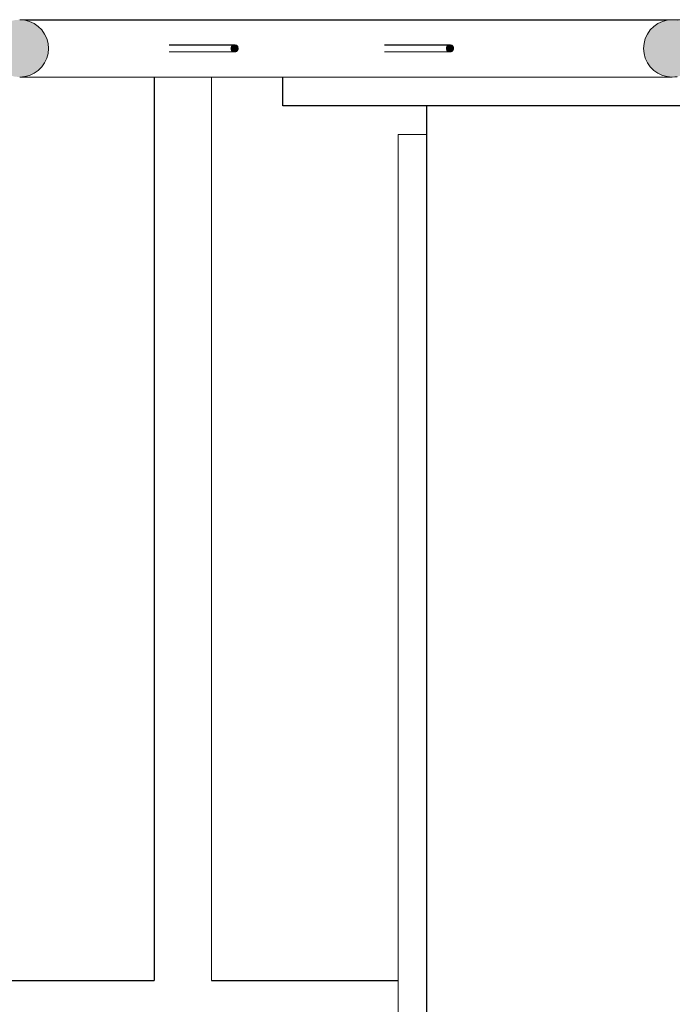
# Model space of a CAD drawing. Header units: millimetres. Extents: x -8078 to 241103, y -4319 to 602442.
# Tile 31 of 148: x 37446 to 37901, y 262305 to 262991. Entities that reach past the tile are written whole.
import ezdxf

# ---------------------------------------------------------------- set-up
doc = ezdxf.new("R2010")
doc.units = ezdxf.units.MM
doc.header["$MEASUREMENT"] = 0
doc.set_wipeout_variables(frame=1)
doc.linetypes.add('Wipeout_Contour', pattern=[1000, 0, -1000])
doc.layers.add('#podkład', color=252, linetype='Continuous')
doc.layers.add('Konstrukcja - Stropy', color=7, linetype='Continuous')

# ---------------------------------------------------------------- blocks, each defined once
blk = doc.blocks.new('qqe433333')
at = {"linetype": 'Continuous', "lineweight": 0}
blk.add_hatch(color=252, dxfattribs=at).paths.add_polyline_path([(-1949.87, 684409.41), (-1946.39, 684409.1), (-1942.91, 684409.41), (-1939.53, 684410.31), (-1936.36, 684411.78), (-1933.5, 684413.78), (-1931.03, 684416.25), (-1929.03, 684419.1), (-1927.55, 684422.26), (-1926.64, 684425.63), (-1926.34, 684429.1), (-1926.64, 684432.58), (-1927.55, 684435.94), (-1929.03, 684439.1), (-1931.03, 684441.96), (-1933.5, 684444.42), (-1936.36, 684446.42), (-1939.53, 684447.9), (-1942.91, 684448.8), (-1946.39, 684449.1), (-1949.87, 684448.8), (-1953.24, 684447.9), (-1956.41, 684446.42), (-1959.27, 684444.42), (-1961.74, 684441.96), (-1963.75, 684439.1), (-1965.22, 684435.94), (-1966.13, 684432.58), (-1966.43, 684429.1), (-1966.13, 684425.63), (-1965.22, 684422.26), (-1963.75, 684419.1), (-1961.74, 684416.25), (-1959.27, 684413.78), (-1956.41, 684411.78), (-1953.24, 684410.31)])
at = {"color": 252, "linetype": 'Wipeout_Contour', "lineweight": 0, "ltscale": 1879011.78029739}
blk.add_wipeout([(-1842.18, 684426.6), (-1796.58, 684426.6), (-1797.02, 684426.64), (-1842.61, 684426.64)], dxfattribs=at)
at = {"color": 252, "linetype": 'Wipeout_Contour', "lineweight": 0, "ltscale": 1878431.725451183}
blk.add_wipeout([(-1692.03, 684426.6), (-1646.43, 684426.6), (-1646.87, 684426.64), (-1692.46, 684426.64)], dxfattribs=at)
at = {"color": 252, "linetype": 'Wipeout_Contour', "lineweight": 0, "ltscale": 1878715.475392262}
blk.add_wipeout([(-1836.07, 683762.77), (-1832.6, 683759.3), (-1832.6, 684409.1), (-1836.07, 684409.1)], dxfattribs=at)
at = {"color": 252, "linetype": 'Wipeout_Contour', "lineweight": 0, "ltscale": 1878641.415821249}
blk.add_wipeout([(-1812.9, 683778.99), (-1812.6, 683779.3), (-1812.6, 684409.1), (-1812.9, 684409.1)], dxfattribs=at)
at = {"color": 252, "linetype": 'Wipeout_Contour', "lineweight": 0, "ltscale": 1877823.185803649}
blk.add_wipeout([(-1538.38, 684409.1), (-1491.43, 684409.1), (-1494.91, 684409.41), (-1541.62, 684409.41)], dxfattribs=at)
at = {"color": 252, "linetype": 'Wipeout_Contour', "lineweight": 0, "ltscale": 1877775.371070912}
blk.add_wipeout([(-1662.6, 683189.1), (-1662.6, 684369.1), (-1682.6, 684369.1), (-1682.6, 683189.1)], dxfattribs=at).dxf.layer = 'Konstrukcja - Stropy'
at = {"color": 252, "linetype": 'Wipeout_Contour', "lineweight": 0, "ltscale": 1879013.51307809}
blk.add_wipeout([(-1842.61, 684426.64), (-1797.02, 684426.64), (-1797.44, 684426.75), (-1843.03, 684426.75)], dxfattribs=at)
at = {"color": 252, "linetype": 'Wipeout_Contour', "lineweight": 0, "ltscale": 1878433.458271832}
blk.add_wipeout([(-1692.46, 684426.64), (-1646.87, 684426.64), (-1647.29, 684426.75), (-1692.88, 684426.75)], dxfattribs=at)
at = {"color": 252, "linetype": 'Wipeout_Contour', "lineweight": 0, "ltscale": 1878730.455168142}
blk.add_wipeout([(-1839.44, 683766.14), (-1836.07, 683762.77), (-1836.07, 684409.1), (-1839.44, 684409.1)], dxfattribs=at)
at = {"color": 252, "linetype": 'Wipeout_Contour', "lineweight": 0, "ltscale": 1878643.43468962}
blk.add_wipeout([(-1813.8, 683778.09), (-1812.9, 683778.99), (-1812.9, 684409.1), (-1813.8, 684409.1)], dxfattribs=at)
at = {"color": 252, "linetype": 'Wipeout_Contour', "lineweight": 0, "ltscale": 1877836.603985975}
blk.add_wipeout([(-1544.77, 684410.31), (-1541.62, 684409.41), (-1494.91, 684409.41), (-1498.29, 684410.31)], dxfattribs=at)
at = {"color": 252, "linetype": 'Wipeout_Contour', "lineweight": 0, "ltscale": 1876858.275896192}
blk.add_wipeout([(-1662.6, 683189.1), (-1202.6, 683189.1), (-1202.6, 684389.1), (-1662.6, 684389.1)], dxfattribs=at)
at = {"color": 252, "linetype": 'Continuous', "lineweight": 25, "ltscale": 100}
blk.add_line((-1662.6, 683189.1), (-1662.6, 684369.1), dxfattribs=at)
at = {"layer": 'Konstrukcja - Stropy', "color": 252, "linetype": 'Continuous', "lineweight": 13, "ltscale": 100}
blk.add_line((-1662.6, 684369.1), (-1682.6, 684369.1), dxfattribs=at)
at = {"color": 252, "linetype": 'Wipeout_Contour', "lineweight": 0, "ltscale": 1879015.244997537}
blk.add_wipeout([(-1843.03, 684426.75), (-1797.44, 684426.75), (-1797.83, 684426.94), (-1843.43, 684426.94)], dxfattribs=at)
at = {"color": 252, "linetype": 'Wipeout_Contour', "lineweight": 0, "ltscale": 1878435.190181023}
blk.add_wipeout([(-1692.88, 684426.75), (-1647.29, 684426.75), (-1647.69, 684426.94), (-1693.28, 684426.94)], dxfattribs=at)
at = {"color": 252, "linetype": 'Wipeout_Contour', "lineweight": 0, "ltscale": 1877850.042564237}
blk.add_wipeout([(-1544.77, 684410.31), (-1498.29, 684410.31), (-1501.46, 684411.78), (-1547.72, 684411.78)], dxfattribs=at)
at = {"color": 252, "linetype": 'Wipeout_Contour', "lineweight": 0, "ltscale": 1878744.74876833}
blk.add_wipeout([(-1842.6, 683769.3), (-1839.44, 683766.14), (-1839.44, 684409.1), (-1842.6, 684409.1)], dxfattribs=at)
at = {"color": 252, "linetype": 'Wipeout_Contour', "lineweight": 0, "ltscale": 1878647.411410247}
blk.add_wipeout([(-1815.28, 683776.62), (-1813.8, 683778.09), (-1813.8, 684409.1), (-1815.28, 684409.1)], dxfattribs=at)
at = {"color": 252, "linetype": 'Wipeout_Contour', "lineweight": 0, "ltscale": 1879016.923331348}
blk.add_wipeout([(-1843.43, 684426.94), (-1797.83, 684426.94), (-1798.19, 684427.19), (-1843.78, 684427.19)], dxfattribs=at)
at = {"color": 252, "linetype": 'Wipeout_Contour', "lineweight": 0, "ltscale": 1878436.868552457}
blk.add_wipeout([(-1693.28, 684426.94), (-1647.69, 684426.94), (-1648.04, 684427.19), (-1693.64, 684427.19)], dxfattribs=at)
at = {"color": 252, "linetype": 'Wipeout_Contour', "lineweight": 0, "ltscale": 1877863.093221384}
blk.add_wipeout([(-1550.39, 684413.78), (-1547.72, 684411.78), (-1501.46, 684411.78), (-1504.32, 684413.78)], dxfattribs=at)
at = {"color": 252, "linetype": 'Wipeout_Contour', "lineweight": 0, "ltscale": 1878757.921879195}
blk.add_wipeout([(-1845.45, 683772.15), (-1842.6, 683769.3), (-1842.6, 684409.1), (-1845.45, 684409.1)], dxfattribs=at)
at = {"color": 252, "linetype": 'Wipeout_Contour', "lineweight": 0, "ltscale": 1878653.225277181}
blk.add_wipeout([(-1817.28, 683774.62), (-1815.28, 683776.62), (-1815.28, 684409.1), (-1817.28, 684409.1)], dxfattribs=at)
at = {"color": 252, "linetype": 'Wipeout_Contour', "lineweight": 0, "ltscale": 1879018.497191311}
blk.add_wipeout([(-1844.09, 684427.5), (-1843.78, 684427.19), (-1798.19, 684427.19), (-1798.5, 684427.5)], dxfattribs=at)
at = {"color": 252, "linetype": 'Wipeout_Contour', "lineweight": 0, "ltscale": 1878438.442472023}
blk.add_wipeout([(-1693.64, 684427.19), (-1648.04, 684427.19), (-1648.35, 684427.5), (-1693.94, 684427.5)], dxfattribs=at)
at = {"color": 252, "linetype": 'Wipeout_Contour', "lineweight": 0, "ltscale": 1877875.359443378}
blk.add_wipeout([(-1552.69, 684416.25), (-1550.39, 684413.78), (-1504.32, 684413.78), (-1506.79, 684416.25)], dxfattribs=at)
at = {"color": 252, "linetype": 'Wipeout_Contour', "lineweight": 0, "ltscale": 1878769.574240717}
blk.add_wipeout([(-1847.92, 683774.62), (-1845.45, 683772.15), (-1845.45, 684409.1), (-1847.92, 684409.1)], dxfattribs=at)
at = {"color": 252, "linetype": 'Wipeout_Contour', "lineweight": 0, "ltscale": 1878660.699461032}
blk.add_wipeout([(-1819.74, 684409.1), (-1819.74, 683772.15), (-1817.28, 683774.62), (-1817.28, 684409.1)], dxfattribs=at)
at = {"color": 252, "linetype": 'Wipeout_Contour', "lineweight": 0, "ltscale": 1879295.114323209}
blk.add_wipeout([(-2304.12, 683762.77), (-1836.07, 683762.77), (-1839.44, 683766.14), (-2300.76, 683766.14)], dxfattribs=at)
at = {"color": 252, "linetype": 'Wipeout_Contour', "lineweight": 0, "ltscale": 1879019.918712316}
blk.add_wipeout([(-1798.5, 684427.5), (-1798.75, 684427.85), (-1844.34, 684427.85), (-1844.09, 684427.5)], dxfattribs=at)
at = {"color": 252, "linetype": 'Wipeout_Contour', "lineweight": 0, "ltscale": 1878439.864075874}
blk.add_wipeout([(-1693.94, 684427.5), (-1648.35, 684427.5), (-1648.6, 684427.85), (-1694.19, 684427.85)], dxfattribs=at)
at = {"color": 252, "linetype": 'Wipeout_Contour', "lineweight": 0, "ltscale": 1877886.468509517}
blk.add_wipeout([(-1552.69, 684416.25), (-1506.79, 684416.25), (-1508.79, 684419.1), (-1554.56, 684419.1)], dxfattribs=at)
at = {"color": 252, "linetype": 'Wipeout_Contour', "lineweight": 0, "ltscale": 1878779.351813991}
blk.add_wipeout([(-1849.92, 683776.62), (-1847.92, 683774.62), (-1847.92, 684409.1), (-1849.92, 684409.1)], dxfattribs=at)
at = {"color": 252, "linetype": 'Wipeout_Contour', "lineweight": 0, "ltscale": 1878669.606995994}
blk.add_wipeout([(-1822.6, 684409.1), (-1822.6, 683769.3), (-1819.74, 683772.15), (-1819.74, 684409.1)], dxfattribs=at)
at = {"color": 252, "linetype": 'Wipeout_Contour', "lineweight": 0, "ltscale": 1879298.478725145}
blk.add_wipeout([(-1839.44, 683766.14), (-1842.6, 683769.3), (-2297.6, 683769.3), (-2300.76, 683766.14)], dxfattribs=at)
at = {"color": 252, "linetype": 'Wipeout_Contour', "lineweight": 0, "ltscale": 1879021.144703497}
blk.add_wipeout([(-1798.75, 684427.85), (-1798.93, 684428.25), (-1844.52, 684428.25), (-1844.34, 684427.85)], dxfattribs=at)
at = {"color": 252, "linetype": 'Wipeout_Contour', "lineweight": 0, "ltscale": 1878441.090169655}
blk.add_wipeout([(-1694.19, 684427.85), (-1648.6, 684427.85), (-1648.79, 684428.25), (-1694.37, 684428.25)], dxfattribs=at)
at = {"color": 252, "linetype": 'Wipeout_Contour', "lineweight": 0, "ltscale": 1877896.082921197}
blk.add_wipeout([(-1554.56, 684419.1), (-1508.79, 684419.1), (-1510.27, 684422.26), (-1555.93, 684422.26)], dxfattribs=at)
at = {"color": 252, "linetype": 'Wipeout_Contour', "lineweight": 0, "ltscale": 1878786.957519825}
blk.add_wipeout([(-1851.39, 683778.09), (-1849.92, 683776.62), (-1849.92, 684409.1), (-1851.39, 684409.1)], dxfattribs=at)
at = {"color": 252, "linetype": 'Wipeout_Contour', "lineweight": 0, "ltscale": 1878679.67719677}
blk.add_wipeout([(-1825.76, 683766.14), (-1822.6, 683769.3), (-1822.6, 684409.1), (-1825.76, 684409.1)], dxfattribs=at)
at = {"color": 252, "linetype": 'Wipeout_Contour', "lineweight": 0, "ltscale": 1879301.579492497}
blk.add_wipeout([(-1842.6, 683769.3), (-1845.45, 683772.15), (-2294.74, 683772.15), (-2297.6, 683769.3)], dxfattribs=at)
at = {"color": 252, "linetype": 'Wipeout_Contour', "lineweight": 0, "ltscale": 1879022.137916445}
blk.add_wipeout([(-1844.52, 684428.25), (-1798.93, 684428.25), (-1799.05, 684428.67), (-1844.63, 684428.67)], dxfattribs=at)
at = {"color": 252, "linetype": 'Wipeout_Contour', "lineweight": 0, "ltscale": 1878442.083500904}
blk.add_wipeout([(-1694.37, 684428.25), (-1648.79, 684428.25), (-1648.9, 684428.67), (-1694.48, 684428.67)], dxfattribs=at)
at = {"color": 252, "linetype": 'Wipeout_Contour', "lineweight": 0, "ltscale": 1877903.910568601}
blk.add_wipeout([(-1555.93, 684422.26), (-1510.27, 684422.26), (-1511.17, 684425.63), (-1556.78, 684425.63)], dxfattribs=at)
at = {"color": 252, "linetype": 'Wipeout_Contour', "lineweight": 0, "ltscale": 1878792.160196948}
blk.add_wipeout([(-1852.29, 683778.99), (-1851.39, 683778.09), (-1851.39, 684409.1), (-1852.29, 684409.1)], dxfattribs=at)
at = {"color": 252, "linetype": 'Wipeout_Contour', "lineweight": 0, "ltscale": 1878690.604120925}
blk.add_wipeout([(-1829.12, 683762.77), (-1825.76, 683766.14), (-1825.76, 684409.1), (-1829.12, 684409.1)], dxfattribs=at)
at = {"color": 252, "linetype": 'Wipeout_Contour', "lineweight": 0, "ltscale": 1879304.322322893}
blk.add_wipeout([(-1845.45, 683772.15), (-1847.92, 683774.62), (-2292.28, 683774.62), (-2294.74, 683772.15)], dxfattribs=at)
at = {"color": 252, "linetype": 'Wipeout_Contour', "lineweight": 0, "ltscale": 1879022.868169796}
blk.add_wipeout([(-1844.63, 684428.67), (-1799.05, 684428.67), (-1799.09, 684429.1), (-1844.67, 684429.1)], dxfattribs=at)
at = {"color": 252, "linetype": 'Wipeout_Contour', "lineweight": 0, "ltscale": 1878442.813884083}
blk.add_wipeout([(-1694.48, 684428.67), (-1648.9, 684428.67), (-1648.94, 684429.1), (-1694.52, 684429.1)], dxfattribs=at)
at = {"color": 252, "linetype": 'Wipeout_Contour', "lineweight": 0, "ltscale": 1877909.713629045}
blk.add_wipeout([(-1556.78, 684425.63), (-1511.17, 684425.63), (-1511.48, 684429.1), (-1557.06, 684429.1)], dxfattribs=at)
at = {"color": 252, "linetype": 'Wipeout_Contour', "lineweight": 0, "ltscale": 1878794.80177987}
blk.add_wipeout([(-1852.6, 683779.3), (-1852.29, 683778.99), (-1852.29, 684409.1), (-1852.6, 684409.1)], dxfattribs=at)
at = {"color": 252, "linetype": 'Wipeout_Contour', "lineweight": 0, "ltscale": 1878702.055785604}
blk.add_wipeout([(-1832.6, 683759.3), (-1829.12, 683762.77), (-1829.12, 684409.1), (-1832.6, 684409.1)], dxfattribs=at)
at = {"color": 252, "linetype": 'Wipeout_Contour', "lineweight": 0, "ltscale": 1877913.316674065}
blk.add_wipeout([(-1557.06, 684429.1), (-1511.48, 684429.1), (-1511.17, 684432.58), (-1556.78, 684432.58)], dxfattribs=at)
at = {"color": 252, "linetype": 'Wipeout_Contour', "lineweight": 0, "ltscale": 1879023.318296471}
blk.add_wipeout([(-1844.67, 684429.1), (-1799.09, 684429.1), (-1799.05, 684429.54), (-1844.63, 684429.54)], dxfattribs=at)
at = {"color": 252, "linetype": 'Wipeout_Contour', "lineweight": 0, "ltscale": 1878443.264118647}
blk.add_wipeout([(-1694.52, 684429.1), (-1648.94, 684429.1), (-1648.9, 684429.54), (-1694.48, 684429.54)], dxfattribs=at)
at = {"color": 252, "linetype": 'Wipeout_Contour', "lineweight": 0, "ltscale": 1878695.259810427}
blk.add_wipeout([(-1946.39, 684409.1), (-1538.38, 684409.1), (-1541.62, 684409.41), (-1942.91, 684409.41)], dxfattribs=at)
at = {"color": 252, "linetype": 'Wipeout_Contour', "lineweight": 0, "ltscale": 1879306.623889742}
blk.add_wipeout([(-2292.28, 683774.62), (-1847.92, 683774.62), (-1849.92, 683776.62), (-2290.28, 683776.62)], dxfattribs=at)
at = {"color": 252, "linetype": 'Wipeout_Contour', "lineweight": 0, "ltscale": 1878077.379906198}
blk.add_wipeout([(-1829.12, 683762.77), (-1682.6, 683762.77), (-1682.6, 683766.14), (-1825.76, 683766.14)], dxfattribs=at)
at = {"color": 252, "linetype": 'Wipeout_Contour', "lineweight": 0, "ltscale": 1877914.610234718}
blk.add_wipeout([(-1556.78, 684432.58), (-1511.17, 684432.58), (-1510.27, 684435.94), (-1555.93, 684435.94)], dxfattribs=at)
at = {"color": 252, "linetype": 'Wipeout_Contour', "lineweight": 0, "ltscale": 1879023.47458648}
blk.add_wipeout([(-1844.63, 684429.54), (-1799.05, 684429.54), (-1798.93, 684429.96), (-1844.52, 684429.96)], dxfattribs=at)
at = {"color": 252, "linetype": 'Wipeout_Contour', "lineweight": 0, "ltscale": 1878443.420583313}
blk.add_wipeout([(-1694.48, 684429.54), (-1648.9, 684429.54), (-1648.79, 684429.96), (-1694.37, 684429.96)], dxfattribs=at)
at = {"color": 252, "linetype": 'Wipeout_Contour', "lineweight": 0, "ltscale": 1878695.433930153}
blk.add_wipeout([(-1939.53, 684410.31), (-1942.91, 684409.41), (-1541.62, 684409.41), (-1544.77, 684410.31)], dxfattribs=at)
at = {"color": 252, "linetype": 'Wipeout_Contour', "lineweight": 0, "ltscale": 1879308.414197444}
blk.add_wipeout([(-2288.8, 683778.09), (-2290.28, 683776.62), (-1849.92, 683776.62), (-1851.39, 683778.09)], dxfattribs=at)
at = {"color": 252, "linetype": 'Wipeout_Contour', "lineweight": 0, "ltscale": 1878074.441554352}
blk.add_wipeout([(-1825.76, 683766.14), (-1682.6, 683766.14), (-1682.6, 683769.3), (-1822.6, 683769.3)], dxfattribs=at)
at = {"color": 252, "linetype": 'Wipeout_Contour', "lineweight": 0, "ltscale": 1877913.554150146}
blk.add_wipeout([(-1555.93, 684435.94), (-1510.27, 684435.94), (-1508.79, 684439.1), (-1554.56, 684439.1)], dxfattribs=at)
at = {"color": 252, "linetype": 'Wipeout_Contour', "lineweight": 0, "ltscale": 1879023.327303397}
blk.add_wipeout([(-1844.34, 684430.35), (-1844.52, 684429.96), (-1798.93, 684429.96), (-1798.75, 684430.35)], dxfattribs=at)
at = {"color": 252, "linetype": 'Wipeout_Contour', "lineweight": 0, "ltscale": 1878443.273442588}
blk.add_wipeout([(-1694.37, 684429.96), (-1648.79, 684429.96), (-1648.6, 684430.35), (-1694.19, 684430.35)], dxfattribs=at)
at = {"color": 252, "linetype": 'Wipeout_Contour', "lineweight": 0, "ltscale": 1878696.235072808}
blk.add_wipeout([(-1936.36, 684411.78), (-1939.53, 684410.31), (-1544.77, 684410.31), (-1547.72, 684411.78)], dxfattribs=at)
at = {"color": 252, "linetype": 'Wipeout_Contour', "lineweight": 0, "ltscale": 1879309.638878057}
blk.add_wipeout([(-2288.8, 683778.09), (-1851.39, 683778.09), (-1852.29, 683778.99), (-2287.9, 683778.99)], dxfattribs=at)
at = {"color": 252, "linetype": 'Wipeout_Contour', "lineweight": 0, "ltscale": 1878071.734465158}
blk.add_wipeout([(-1822.6, 683769.3), (-1682.6, 683769.3), (-1682.6, 683772.15), (-1819.74, 683772.15)], dxfattribs=at)
at = {"color": 252, "linetype": 'Wipeout_Contour', "lineweight": 0, "ltscale": 1877910.180499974}
blk.add_wipeout([(-1554.56, 684439.1), (-1508.79, 684439.1), (-1506.79, 684441.96), (-1552.69, 684441.96)], dxfattribs=at)
at = {"color": 252, "linetype": 'Wipeout_Contour', "lineweight": 0, "ltscale": 1879022.880931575}
blk.add_wipeout([(-1844.34, 684430.35), (-1798.75, 684430.35), (-1798.5, 684430.71), (-1844.09, 684430.71)], dxfattribs=at)
at = {"color": 252, "linetype": 'Wipeout_Contour', "lineweight": 0, "ltscale": 1878442.827210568}
blk.add_wipeout([(-1694.19, 684430.35), (-1648.6, 684430.35), (-1648.35, 684430.71), (-1693.94, 684430.71)], dxfattribs=at)
at = {"color": 252, "linetype": 'Wipeout_Contour', "lineweight": 0, "ltscale": 1878697.638882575}
blk.add_wipeout([(-1933.5, 684413.78), (-1936.36, 684411.78), (-1547.72, 684411.78), (-1550.39, 684413.78)], dxfattribs=at)
at = {"color": 252, "linetype": 'Wipeout_Contour', "lineweight": 0, "ltscale": 19732297.17128505}
blk.add_wipeout([(-1852.29, 683778.99), (-1852.6, 683779.3), (-1980.1, 683779.3), (-1980.13, 683779.26), (-1980.25, 683779.22), (-1980.43, 683779.19), (-1980.68, 683779.16), (-1980.99, 683779.13), (-1981.35, 683779.11), (-1981.74, 683779.09), (-1982.16, 683779.08), (-1982.6, 683779.08), (-1983.03, 683779.08), (-1983.45, 683779.09), (-1983.85, 683779.11), (-1984.2, 683779.13), (-1984.51, 683779.16), (-1984.76, 683779.19), (-1984.95, 683779.22), (-1985.06, 683779.26), (-1985.1, 683779.3), (-2130.1, 683779.3), (-2130.13, 683779.26), (-2130.25, 683779.22), (-2130.43, 683779.19), (-2130.68, 683779.16), (-2130.99, 683779.13), (-2131.35, 683779.11), (-2131.74, 683779.09), (-2132.16, 683779.08), (-2132.6, 683779.08), (-2133.03, 683779.08), (-2133.45, 683779.09), (-2133.85, 683779.11), (-2134.2, 683779.13), (-2134.51, 683779.16), (-2134.76, 683779.19), (-2134.95, 683779.22), (-2135.06, 683779.26), (-2135.1, 683779.3), (-2287.6, 683779.3), (-2287.9, 683778.99)], dxfattribs=at)
at = {"color": 252, "linetype": 'Wipeout_Contour', "lineweight": 0, "ltscale": 1878069.34088506}
blk.add_wipeout([(-1819.74, 683772.15), (-1682.6, 683772.15), (-1682.6, 683774.62), (-1817.28, 683774.62)], dxfattribs=at)
at = {"color": 252, "linetype": 'Continuous', "lineweight": 13, "ltscale": 100}
for p, q in [((-1852.6, 684409.1), (-1852.6, 683779.3)), ((-1852.6, 683779.3), (-1980.1, 683779.3))]:
    blk.add_line(p, q, dxfattribs=at)
at = {"color": 252, "linetype": 'Wipeout_Contour', "lineweight": 0, "ltscale": 1877904.591777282}
blk.add_wipeout([(-1552.69, 684441.96), (-1506.79, 684441.96), (-1504.32, 684444.42), (-1550.39, 684444.42)], dxfattribs=at)
at = {"color": 252, "linetype": 'Wipeout_Contour', "lineweight": 0, "ltscale": 1879022.149038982}
blk.add_wipeout([(-1844.09, 684430.71), (-1798.5, 684430.71), (-1798.19, 684431.02), (-1843.78, 684431.02)], dxfattribs=at)
at = {"color": 252, "linetype": 'Wipeout_Contour', "lineweight": 0, "ltscale": 1878442.095448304}
blk.add_wipeout([(-1693.94, 684430.71), (-1648.35, 684430.71), (-1648.04, 684431.02), (-1693.64, 684431.02)], dxfattribs=at)
at = {"color": 252, "linetype": 'Wipeout_Contour', "lineweight": 0, "ltscale": 1878699.602768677}
blk.add_wipeout([(-1933.5, 684413.78), (-1550.39, 684413.78), (-1552.69, 684416.25), (-1931.03, 684416.25)], dxfattribs=at)
at = {"color": 252, "linetype": 'Wipeout_Contour', "lineweight": 0, "ltscale": 1878067.33354971}
blk.add_wipeout([(-1682.6, 683774.62), (-1682.6, 683776.62), (-1815.28, 683776.62), (-1817.28, 683774.62)], dxfattribs=at)
at = {"color": 252, "linetype": 'Wipeout_Contour', "lineweight": 0, "ltscale": 1877896.957781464}
blk.add_wipeout([(-1550.39, 684444.42), (-1504.32, 684444.42), (-1501.46, 684446.42), (-1547.72, 684446.42)], dxfattribs=at)
at = {"color": 252, "linetype": 'Wipeout_Contour', "lineweight": 0, "ltscale": 1879021.153836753}
blk.add_wipeout([(-1843.43, 684431.27), (-1843.78, 684431.02), (-1798.19, 684431.02), (-1797.83, 684431.27)], dxfattribs=at)
at = {"color": 252, "linetype": 'Wipeout_Contour', "lineweight": 0, "ltscale": 1878441.100362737}
blk.add_wipeout([(-1693.64, 684431.02), (-1648.04, 684431.02), (-1647.69, 684431.27), (-1693.28, 684431.27)], dxfattribs=at)
at = {"color": 252, "linetype": 'Wipeout_Contour', "lineweight": 0, "ltscale": 1878702.067018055}
blk.add_wipeout([(-1552.69, 684416.25), (-1554.56, 684419.1), (-1929.03, 684419.1), (-1931.03, 684416.25)], dxfattribs=at)
at = {"color": 252, "linetype": 'Wipeout_Contour', "lineweight": 0, "ltscale": 1878065.773428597}
blk.add_wipeout([(-1813.8, 683778.09), (-1815.28, 683776.62), (-1682.6, 683776.62), (-1682.6, 683778.09)], dxfattribs=at)
at = {"color": 252, "linetype": 'Wipeout_Contour', "lineweight": 0, "ltscale": 1877887.510447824}
blk.add_wipeout([(-1547.72, 684446.42), (-1501.46, 684446.42), (-1498.29, 684447.9), (-1544.77, 684447.9)], dxfattribs=at)
at = {"color": 252, "linetype": 'Wipeout_Contour', "lineweight": 0, "ltscale": 1879019.925577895}
blk.add_wipeout([(-1843.43, 684431.27), (-1797.83, 684431.27), (-1797.44, 684431.45), (-1843.03, 684431.45)], dxfattribs=at)
at = {"color": 252, "linetype": 'Wipeout_Contour', "lineweight": 0, "ltscale": 1878439.872210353}
blk.add_wipeout([(-1693.28, 684431.27), (-1647.69, 684431.27), (-1647.29, 684431.45), (-1692.88, 684431.45)], dxfattribs=at)
at = {"color": 252, "linetype": 'Wipeout_Contour', "lineweight": 0, "ltscale": 1878704.956807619}
blk.add_wipeout([(-1554.56, 684419.1), (-1555.93, 684422.26), (-1927.55, 684422.26), (-1929.03, 684419.1)], dxfattribs=at)
at = {"color": 252, "linetype": 'Wipeout_Contour', "lineweight": 0, "ltscale": 1878064.707862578}
blk.add_wipeout([(-1812.9, 683778.99), (-1813.8, 683778.09), (-1682.6, 683778.09), (-1682.6, 683778.99)], dxfattribs=at)
at = {"color": 252, "linetype": 'Wipeout_Contour', "lineweight": 0, "ltscale": 1877876.536811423}
blk.add_wipeout([(-1541.62, 684448.8), (-1544.77, 684447.9), (-1498.29, 684447.9), (-1494.91, 684448.8)], dxfattribs=at)
at = {"color": 252, "linetype": 'Wipeout_Contour', "lineweight": 0, "ltscale": 1879018.501583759}
blk.add_wipeout([(-1843.03, 684431.45), (-1797.44, 684431.45), (-1797.02, 684431.57), (-1842.61, 684431.57)], dxfattribs=at)
at = {"color": 252, "linetype": 'Wipeout_Contour', "lineweight": 0, "ltscale": 1878438.448293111}
blk.add_wipeout([(-1692.88, 684431.45), (-1647.29, 684431.45), (-1646.87, 684431.57), (-1692.46, 684431.57)], dxfattribs=at)
at = {"color": 252, "linetype": 'Wipeout_Contour', "lineweight": 0, "ltscale": 1878064.169177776}
blk.add_wipeout([(-1812.9, 683778.99), (-1682.6, 683778.99), (-1682.6, 683779.3), (-1812.6, 683779.3)], dxfattribs=at)
at = {"color": 252, "linetype": 'Continuous', "lineweight": 13, "ltscale": 100}
for p in [(-1812.6, 684409.1), (-1682.6, 683779.3)]:
    blk.add_line(p, (-1812.6, 683779.3), dxfattribs=at)
at = {"layer": 'Konstrukcja - Stropy', "color": 252, "linetype": 'Continuous', "lineweight": 13, "ltscale": 100}
blk.add_line((-1682.6, 683189.1), (-1682.6, 684369.1), dxfattribs=at)
at = {"color": 252, "linetype": 'Wipeout_Contour', "lineweight": 0, "ltscale": 1877864.370262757}
blk.add_wipeout([(-1538.38, 684449.1), (-1541.62, 684448.8), (-1494.91, 684448.8), (-1491.43, 684449.1)], dxfattribs=at)
at = {"color": 252, "linetype": 'Wipeout_Contour', "lineweight": 0, "ltscale": 1879016.925127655}
blk.add_wipeout([(-1842.61, 684431.57), (-1797.02, 684431.57), (-1796.58, 684431.6), (-1842.18, 684431.6)], dxfattribs=at)
at = {"color": 252, "linetype": 'Wipeout_Contour', "lineweight": 0, "ltscale": 1878436.871889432}
blk.add_wipeout([(-1646.87, 684431.57), (-1646.43, 684431.6), (-1692.03, 684431.6), (-1692.46, 684431.57)], dxfattribs=at)
at = {"linetype": 'Continuous', "lineweight": 0}
for points in [[(-1494.91, 684409.41), (-1491.43, 684409.1), (-1487.95, 684409.41), (-1484.58, 684410.31), (-1481.41, 684411.78), (-1478.55, 684413.78), (-1476.08, 684416.25), (-1474.07, 684419.1), (-1472.6, 684422.26), (-1471.69, 684425.63), (-1471.39, 684429.1), (-1471.69, 684432.58), (-1472.6, 684435.94), (-1474.07, 684439.1), (-1476.08, 684441.96), (-1478.55, 684444.42), (-1481.41, 684446.42), (-1484.58, 684447.9), (-1487.95, 684448.8), (-1491.43, 684449.1), (-1494.91, 684448.8), (-1498.29, 684447.9), (-1501.46, 684446.42), (-1504.32, 684444.42), (-1506.79, 684441.96), (-1508.79, 684439.1), (-1510.27, 684435.94), (-1511.17, 684432.58), (-1511.48, 684429.1), (-1511.17, 684425.63), (-1510.27, 684422.26), (-1508.79, 684419.1), (-1506.79, 684416.25), (-1504.32, 684413.78), (-1501.46, 684411.78), (-1498.29, 684410.31)], [(-1796.58, 684426.6), (-1796.14, 684426.64), (-1795.72, 684426.75), (-1795.33, 684426.94), (-1794.97, 684427.19), (-1794.66, 684427.5), (-1794.41, 684427.85), (-1794.23, 684428.25), (-1794.11, 684428.67), (-1794.07, 684429.1), (-1794.11, 684429.54), (-1794.23, 684429.96), (-1794.41, 684430.35), (-1794.66, 684430.71), (-1794.97, 684431.02), (-1795.33, 684431.27), (-1795.72, 684431.45), (-1796.14, 684431.57), (-1796.58, 684431.6), (-1797.02, 684431.57), (-1797.44, 684431.45), (-1797.83, 684431.27), (-1798.19, 684431.02), (-1798.5, 684430.71), (-1798.75, 684430.35), (-1798.93, 684429.96), (-1799.05, 684429.54), (-1799.09, 684429.1), (-1799.05, 684428.67), (-1798.93, 684428.25), (-1798.75, 684427.85), (-1798.5, 684427.5), (-1798.19, 684427.19), (-1797.83, 684426.94), (-1797.44, 684426.75), (-1797.02, 684426.64)], [(-1646.87, 684426.64), (-1646.43, 684426.6), (-1646, 684426.64), (-1645.58, 684426.75), (-1645.18, 684426.94), (-1644.82, 684427.19), (-1644.51, 684427.5), (-1644.26, 684427.85), (-1644.08, 684428.25), (-1643.97, 684428.67), (-1643.93, 684429.1), (-1643.97, 684429.54), (-1644.08, 684429.96), (-1644.26, 684430.35), (-1644.51, 684430.71), (-1644.82, 684431.02), (-1645.18, 684431.27), (-1645.58, 684431.45), (-1646, 684431.57), (-1646.43, 684431.6), (-1646.87, 684431.57), (-1647.29, 684431.45), (-1647.69, 684431.27), (-1648.04, 684431.02), (-1648.35, 684430.71), (-1648.6, 684430.35), (-1648.79, 684429.96), (-1648.9, 684429.54), (-1648.94, 684429.1), (-1648.9, 684428.67), (-1648.79, 684428.25), (-1648.6, 684427.85), (-1648.35, 684427.5), (-1648.04, 684427.19), (-1647.69, 684426.94), (-1647.29, 684426.75)]]:
    blk.add_hatch(color=252, dxfattribs=at).paths.add_polyline_path(points)
at = {"color": 252, "linetype": 'Continuous', "lineweight": 13, "ltscale": 100}
blk.add_line((-1063.38, 684449.1), (-1491.43, 684449.1), dxfattribs=at)
at = {"color": 252, "linetype": 'Wipeout_Contour', "lineweight": 0, "ltscale": 20665966.92704027}
blk.add_wipeout([(-1557.06, 684429.1), (-1556.78, 684432.58), (-1926.64, 684432.58), (-1926.34, 684429.1), (-1844.67, 684429.1), (-1844.63, 684429.54), (-1844.52, 684429.96), (-1844.34, 684430.35), (-1844.09, 684430.71), (-1843.78, 684431.02), (-1843.43, 684431.27), (-1843.03, 684431.45), (-1842.61, 684431.57), (-1842.18, 684431.6), (-1796.58, 684431.6), (-1796.14, 684431.57), (-1795.72, 684431.45), (-1795.33, 684431.27), (-1794.97, 684431.02), (-1794.66, 684430.71), (-1794.41, 684430.35), (-1794.23, 684429.96), (-1794.11, 684429.54), (-1794.07, 684429.1), (-1694.52, 684429.1), (-1694.48, 684429.54), (-1694.37, 684429.96), (-1694.19, 684430.35), (-1693.94, 684430.71), (-1693.64, 684431.02), (-1693.28, 684431.27), (-1692.88, 684431.45), (-1692.46, 684431.57), (-1692.03, 684431.6), (-1646.43, 684431.6), (-1646, 684431.57), (-1645.58, 684431.45), (-1645.18, 684431.27), (-1644.82, 684431.02), (-1644.51, 684430.71), (-1644.26, 684430.35), (-1644.08, 684429.96), (-1643.97, 684429.54), (-1643.93, 684429.1)], dxfattribs=at)
at = {"color": 252, "linetype": 'Wipeout_Contour', "lineweight": 0, "ltscale": 1878708.1843645}
blk.add_wipeout([(-1555.93, 684422.26), (-1556.78, 684425.63), (-1926.64, 684425.63), (-1927.55, 684422.26)], dxfattribs=at)
at = {"color": 252, "linetype": 'Wipeout_Contour', "lineweight": 0, "ltscale": 1877875.749360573}
blk.add_wipeout([(-1762.92, 684389.1), (-1302.92, 684389.1), (-1302.92, 684409.1), (-1762.92, 684409.1)], dxfattribs=at)
at = {"color": 252, "linetype": 'Continuous', "lineweight": 13, "ltscale": 100}
for p, q in [((-1538.38, 684409.1), (-1946.39, 684409.1)), ((-1491.43, 684409.1), (-1538.38, 684409.1))]:
    blk.add_line(p, q, dxfattribs=at)
at = {"color": 252, "linetype": 'Continuous', "lineweight": 25, "ltscale": 100}
for p, q in [((-1762.92, 684389.1), (-1762.92, 684409.1)), ((-1302.92, 684389.1), (-1762.92, 684389.1)), ((-1662.6, 684369.1), (-1662.6, 684389.1))]:
    blk.add_line(p, q, dxfattribs=at)
at = {"color": 252, "linetype": 'Continuous', "lineweight": 13, "ltscale": 100, "flags": 128}
blk.add_lwpolyline([(-1487.95, 684448.8), (-1491.43, 684449.1), (-1494.91, 684448.8), (-1498.29, 684447.9), (-1501.46, 684446.42), (-1504.32, 684444.42), (-1506.79, 684441.96), (-1508.79, 684439.1), (-1510.27, 684435.94), (-1511.17, 684432.58), (-1511.48, 684429.1), (-1511.17, 684425.63), (-1510.27, 684422.26), (-1508.79, 684419.1), (-1506.79, 684416.25), (-1504.32, 684413.78), (-1501.46, 684411.78), (-1498.29, 684410.31), (-1494.91, 684409.41), (-1491.43, 684409.1), (-1487.95, 684409.41)], dxfattribs=at)
at = {"color": 252, "linetype": 'Wipeout_Contour', "lineweight": 0, "ltscale": 1878718.87945684}
blk.add_wipeout([(-1926.64, 684432.58), (-1556.78, 684432.58), (-1555.93, 684435.94), (-1927.55, 684435.94)], dxfattribs=at)
at = {"color": 252, "linetype": 'Wipeout_Contour', "lineweight": 0, "ltscale": 20665930.00931146}
blk.add_wipeout([(-1926.64, 684425.63), (-1556.78, 684425.63), (-1557.06, 684429.1), (-1643.93, 684429.1), (-1643.97, 684428.67), (-1644.08, 684428.25), (-1644.26, 684427.85), (-1644.51, 684427.5), (-1644.82, 684427.19), (-1645.18, 684426.94), (-1645.58, 684426.75), (-1646, 684426.64), (-1646.43, 684426.6), (-1692.03, 684426.6), (-1692.46, 684426.64), (-1692.88, 684426.75), (-1693.28, 684426.94), (-1693.64, 684427.19), (-1693.94, 684427.5), (-1694.19, 684427.85), (-1694.37, 684428.25), (-1694.48, 684428.67), (-1694.52, 684429.1), (-1794.07, 684429.1), (-1794.11, 684428.67), (-1794.23, 684428.25), (-1794.41, 684427.85), (-1794.66, 684427.5), (-1794.97, 684427.19), (-1795.33, 684426.94), (-1795.72, 684426.75), (-1796.14, 684426.64), (-1796.58, 684426.6), (-1842.18, 684426.6), (-1842.61, 684426.64), (-1843.03, 684426.75), (-1843.43, 684426.94), (-1843.78, 684427.19), (-1844.09, 684427.5), (-1844.34, 684427.85), (-1844.52, 684428.25), (-1844.63, 684428.67), (-1844.67, 684429.1), (-1926.34, 684429.1)], dxfattribs=at)
at = {"color": 252, "linetype": 'Continuous', "lineweight": 13, "ltscale": 100}
for p, q in [((-1796.58, 684431.6), (-1842.18, 684431.6)), ((-1646.43, 684431.6), (-1692.03, 684431.6)), ((-1796.58, 684426.6), (-1842.18, 684426.6)), ((-1646.43, 684426.6), (-1692.03, 684426.6))]:
    blk.add_line(p, q, dxfattribs=at)
at = {"color": 252, "linetype": 'Continuous', "lineweight": 13, "ltscale": 100, "flags": 128}
for points in [[(-1796.14, 684426.64), (-1795.72, 684426.75), (-1795.33, 684426.94), (-1794.97, 684427.19), (-1794.66, 684427.5), (-1794.41, 684427.85), (-1794.23, 684428.25), (-1794.11, 684428.67), (-1794.07, 684429.1), (-1794.11, 684429.54), (-1794.23, 684429.96), (-1794.41, 684430.35), (-1794.66, 684430.71), (-1794.97, 684431.02), (-1795.33, 684431.27), (-1795.72, 684431.45), (-1796.14, 684431.57), (-1796.58, 684431.6), (-1797.02, 684431.57), (-1797.44, 684431.45), (-1797.83, 684431.27), (-1798.19, 684431.02), (-1798.5, 684430.71), (-1798.75, 684430.35), (-1798.93, 684429.96), (-1799.05, 684429.54), (-1799.09, 684429.1), (-1799.05, 684428.67), (-1798.93, 684428.25), (-1798.75, 684427.85), (-1798.5, 684427.5), (-1798.19, 684427.19), (-1797.83, 684426.94), (-1797.44, 684426.75), (-1797.02, 684426.64), (-1796.58, 684426.6)], [(-1646.43, 684426.6), (-1646, 684426.64), (-1645.58, 684426.75), (-1645.18, 684426.94), (-1644.82, 684427.19), (-1644.51, 684427.5), (-1644.26, 684427.85), (-1644.08, 684428.25), (-1643.97, 684428.67), (-1643.93, 684429.1), (-1643.97, 684429.54), (-1644.08, 684429.96), (-1644.26, 684430.35), (-1644.51, 684430.71), (-1644.82, 684431.02), (-1645.18, 684431.27), (-1645.58, 684431.45), (-1646, 684431.57), (-1646.43, 684431.6), (-1646.87, 684431.57), (-1647.29, 684431.45), (-1647.69, 684431.27), (-1648.04, 684431.02), (-1648.35, 684430.71), (-1648.6, 684430.35), (-1648.79, 684429.96), (-1648.9, 684429.54), (-1648.94, 684429.1), (-1648.9, 684428.67), (-1648.79, 684428.25), (-1648.6, 684427.85), (-1648.35, 684427.5), (-1648.04, 684427.19), (-1647.69, 684426.94), (-1647.29, 684426.75), (-1646.87, 684426.64)]]:
    blk.add_lwpolyline(points, close=True, dxfattribs=at)
at = {"color": 252, "linetype": 'Wipeout_Contour', "lineweight": 0, "ltscale": 1878722.4205067}
blk.add_wipeout([(-1927.55, 684435.94), (-1555.93, 684435.94), (-1554.56, 684439.1), (-1929.03, 684439.1)], dxfattribs=at)
at = {"color": 252, "linetype": 'Wipeout_Contour', "lineweight": 0, "ltscale": 1878725.768730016}
blk.add_wipeout([(-1931.03, 684441.96), (-1929.03, 684439.1), (-1554.56, 684439.1), (-1552.69, 684441.96)], dxfattribs=at)
at = {"color": 252, "linetype": 'Wipeout_Contour', "lineweight": 0, "ltscale": 1878728.822291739}
blk.add_wipeout([(-1552.69, 684441.96), (-1550.39, 684444.42), (-1933.5, 684444.42), (-1931.03, 684441.96)], dxfattribs=at)
at = {"color": 252, "linetype": 'Wipeout_Contour', "lineweight": 0, "ltscale": 1878731.488397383}
blk.add_wipeout([(-1933.5, 684444.42), (-1550.39, 684444.42), (-1547.72, 684446.42), (-1936.36, 684446.42)], dxfattribs=at)
at = {"color": 252, "linetype": 'Wipeout_Contour', "lineweight": 0, "ltscale": 1878733.686090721}
blk.add_wipeout([(-1936.36, 684446.42), (-1547.72, 684446.42), (-1544.77, 684447.9), (-1939.53, 684447.9)], dxfattribs=at)
at = {"color": 252, "linetype": 'Wipeout_Contour', "lineweight": 0, "ltscale": 1878735.348504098}
blk.add_wipeout([(-1942.91, 684448.8), (-1939.53, 684447.9), (-1544.77, 684447.9), (-1541.62, 684448.8)], dxfattribs=at)
at = {"color": 252, "linetype": 'Wipeout_Contour', "lineweight": 0, "ltscale": 1878736.425146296}
blk.add_wipeout([(-1541.62, 684448.8), (-1538.38, 684449.1), (-1946.39, 684449.1), (-1942.91, 684448.8)], dxfattribs=at)
at = {"color": 252, "linetype": 'Continuous', "lineweight": 13, "ltscale": 100}
for p, q in [((-1538.38, 684449.1), (-1946.39, 684449.1)), ((-1491.43, 684449.1), (-1538.38, 684449.1))]:
    blk.add_line(p, q, dxfattribs=at)
at = {"color": 252, "linetype": 'Continuous', "lineweight": 13, "ltscale": 100, "flags": 128}
blk.add_lwpolyline([(-1946.39, 684409.1), (-1942.91, 684409.41), (-1939.53, 684410.31), (-1936.36, 684411.78), (-1933.5, 684413.78), (-1931.03, 684416.25), (-1929.03, 684419.1), (-1927.55, 684422.26), (-1926.64, 684425.63), (-1926.34, 684429.1), (-1926.64, 684432.58), (-1927.55, 684435.94), (-1929.03, 684439.1), (-1931.03, 684441.96), (-1933.5, 684444.42), (-1936.36, 684446.42), (-1939.53, 684447.9), (-1942.91, 684448.8), (-1946.39, 684449.1)], dxfattribs=at)

msp = doc.modelspace()

# ---------------------------------------------------------------- block references
at = {"layer": '#podkład'}
msp.add_blockref('qqe433333', (39392.7, -421457.7), dxfattribs=at)

doc.saveas('drawing.dxf')
